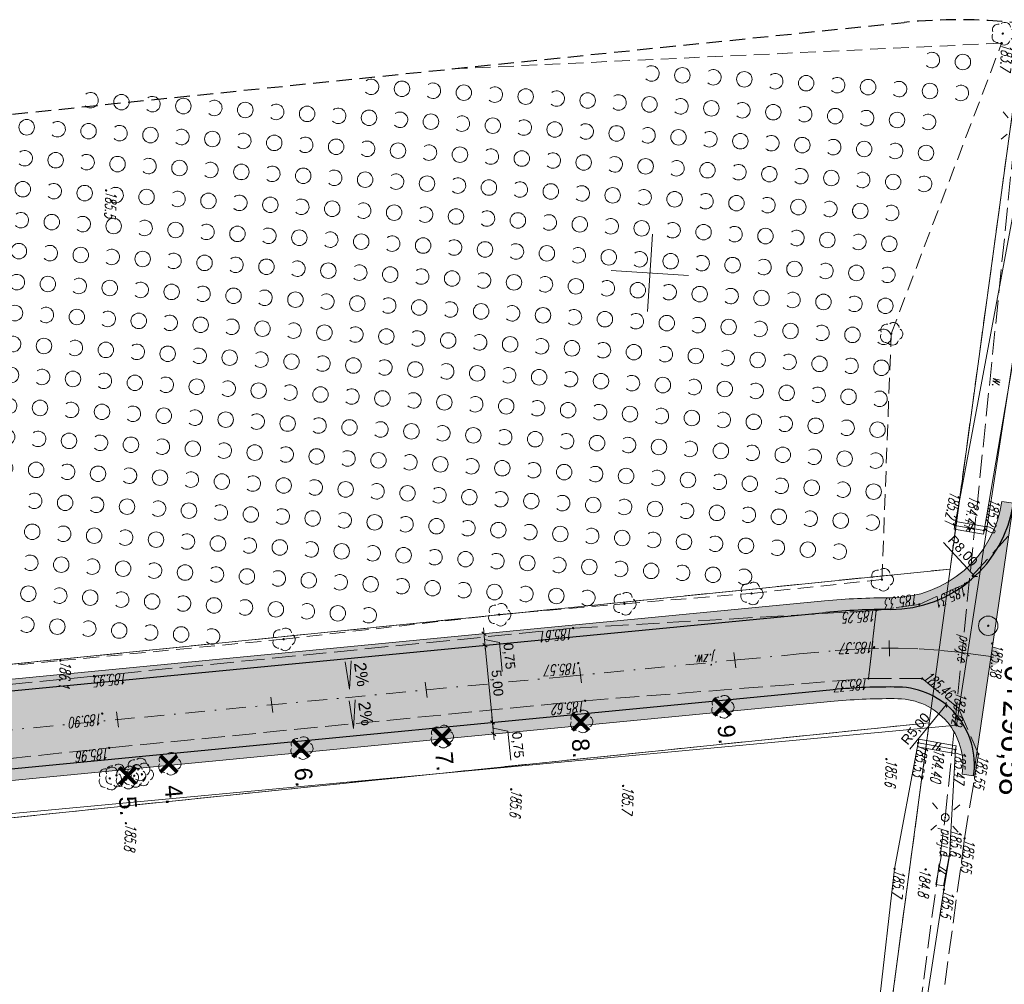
# Model space of a CAD drawing. Header units: metres. Extents: x 6615186 to 7435136, y 5685106 to 5698228.
# Tile 8 of 15: x 7414288 to 7414352, y 5685696 to 5685758. Entities that reach past the tile are written whole.
import ezdxf
from ezdxf.enums import TextEntityAlignment as Align

# ---------------------------------------------------------------- set-up
doc = ezdxf.new("R2010")
doc.units = ezdxf.units.M
for name, pattern in [('1', [0]), ('1_OTKJ', [2, 1.5, -0.5]), ('1_OTKR', [0]), ('1_OTZK', [1.5, 1, -0.5]), ('2', [1.5, 1, -0.5]), ('2_SUPP_P', [2, 1.5, -0.5]), ('2_SUWP', [0]), ('3_SUWP', [0]), ('4', [2.5, 1.5, -1]), ('DASHDOT', [25.4, 12.7, -6.35, 0, -6.35]), ('GDE', [0]), ('GUK', [2, 1.5, -0.5])]:
    doc.linetypes.add(name, pattern=pattern)
for name, color, linetype, lineweight in [('D.O.', 3, 'Continuous', 80), ('D.O. info', 7, 'Continuous', 9), ('D.O. Kilometraż', 250, 'DASHDOT', 20), ('D.O. Krawędź jezdni', 1, 'Continuous', 30), ('D.O. kresk jezdnia', 254, 'Continuous', 18), ('D.O. oś pikieta', 250, 'DASHDOT', 20), ('D.O. Pobocze', 41, 'Continuous', 15), ('EDZPD_L_0', 7, '1', 20), ('EKLPK_L_0', 92, 'GUK', 35), ('OTD_L_12', 7, 'Continuous', 18), ('OTK_E_T_0', 7, 'Continuous', 0), ('OTK_E_T_4', 7, 'Continuous', 0), ('OTK_L_0', 7, '1_OTKJ', 18), ('OTK_L_5', 7, 'Continuous', 18), ('OTR_T_0', 7, 'Continuous', 18), ('OTR_T_1', 7, 'Continuous', 18), ('OTZ_L_1', 7, '1_OTZK', 18), ('P_SUE_E_T_3', 7, 'Continuous', 0), ('P_SUE_T_3', 7, 'Continuous', 18), ('P_SUEP_E_T_0', 1, 'Continuous', 0), ('P_SUEP_L_0', 1, '2_SUPP_P', 18), ('Podzial_sekcyjny_krzyze', 7, '1', 13), ('SUWP_L_0', 5, '3_SUWP', 18), ('SUWR_T_0', 5, 'Continuous', 18), ('SZNPS_T_0', 7, 'Continuous', 18)]:
    doc.layers.add(name, color=color, linetype=linetype, lineweight=lineweight)
doc.layers.add('OTZ_T_0', color=7, linetype='Continuous', lineweight=18, true_color=0x008000)
doc.layers.add('ZAKRES_L_0', color=150, linetype='4')
doc.styles.add('ARIAL', font='arial.ttf')
doc.styles.add('GeodText', font='romans.shx', dxfattribs={"width": 0.7, "oblique": 14.323945})
doc.dimstyles.new('CDM-ME250ME', dxfattribs={"dimscale": 0.25, "dimtxt": 2.5, "dimasz": 1, "dimexe": 1.5, "dimexo": 1, "dimgap": 0.5, "dimtad": 1, "dimrnd": 0.001, "dimzin": 1, "dimtxsty": 'ARIAL', "dimblk": 'OBLIQUE', "dimcen": 2.5, "dimdle": 1.5, "dimse1": 1, "dimse2": 1, "dimclrd": 7, "dimclre": 7, "dimclrt": 7, "dimadec": 1, "dimazin": 2, "dimtfac": 1, "dimtmove": 1, "dimatfit": 3, "dimldrblk": 'DOT', "dimfxl": 2, "dimtvp": 1, "dimtolj": 1, "dimtzin": 0, "dimlwd": 13, "dimlwe": 13, "dimarcsym": 0})

# ---------------------------------------------------------------- blocks, each defined once
blk = doc.blocks.new('_OBLIQUE')
at = {"color": 0, "linetype": 'ByBlock'}
blk.add_line((-0.5, -0.5), (0.5, 0.5), dxfattribs=at)
blk = doc.blocks.new('*D270')
at = {"layer": 'D.O. info', "color": 7, "linetype": '1', "lineweight": 13}
for p, q in [((7414318.962, 5685711.738), (7414318.818, 5685713.231)), ((7414319.851, 5685712.294), (7414318.89, 5685712.485)), ((7414320.031, 5685710.425), (7414319.851, 5685712.294))]:
    blk.add_line(p, q, dxfattribs=at)
at = {"layer": 'Defpoints', "color": 0}
for p in [(7414318.664, 5685712.84), (7414318.854, 5685712.858), (7414318.736, 5685712.093)]:
    blk.add_point(p, dxfattribs=at)
at = {"layer": 'D.O. info', "color": 7, "lineweight": 13, "xscale": 0.25, "yscale": 0.25, "zscale": 0.25}
for p, rotation in [((7414318.854, 5685712.858), 95.49659486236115), ((7414318.926, 5685712.112), 275.4965948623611)]:
    blk.add_blockref('_OBLIQUE', p, dxfattribs=dict(at, rotation=rotation))
at = {"layer": 'D.O. info', "color": 7, "insert": (7414320.439, 5685711.408), "char_height": 0.625, "attachment_point": 5, "rotation": 275.49659, "style": 'ARIAL'}
blk.add_mtext('\\A1;0,75', dxfattribs=at)
blk = doc.blocks.new('_DOT')
at = {"color": 0, "linetype": 'ByBlock'}
blk.add_line((-0.5, 0), (-1, 0), dxfattribs=at)
at = {"color": 0, "linetype": 'ByBlock', "const_width": 0.5}
blk.add_lwpolyline([(-0.25, 0, 1), (0.25, 0, 1)], format="xyb", close=True, dxfattribs=at)
blk = doc.blocks.new('*D271')
at = {"layer": 'D.O. info', "color": 7, "linetype": '1', "lineweight": 13}
blk.add_line((7414318.89, 5685712.485), (7414318.339, 5685718.208), dxfattribs=at)
at = {"layer": 'Defpoints', "color": 0}
for p in [(7414318.186, 5685717.817), (7414318.375, 5685717.835), (7414318.664, 5685712.84)]:
    blk.add_point(p, dxfattribs=at)
at = {"layer": 'D.O. info', "color": 7, "lineweight": 13, "xscale": 0.25, "yscale": 0.25, "zscale": 0.25}
for p, rotation in [((7414318.375, 5685717.835), 95.49659486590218), ((7414318.854, 5685712.858), 275.4965948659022)]:
    blk.add_blockref('_OBLIQUE', p, dxfattribs=dict(at, rotation=rotation))
at = {"layer": 'D.O. info', "color": 7, "insert": (7414319.113, 5685715.395), "char_height": 0.625, "attachment_point": 5, "rotation": 275.49659, "style": 'ARIAL'}
blk.add_mtext('\\A1;5,00', dxfattribs=at)
blk = doc.blocks.new('*D272')
at = {"layer": 'D.O. info', "color": 7, "linetype": '1', "lineweight": 13}
for p, q in [((7414318.411, 5685717.462), (7414318.268, 5685718.955)), ((7414319.3, 5685718.018), (7414318.339, 5685718.208)), ((7414319.48, 5685716.149), (7414319.3, 5685718.018))]:
    blk.add_line(p, q, dxfattribs=at)
at = {"layer": 'Defpoints', "color": 0}
for p in [(7414318.304, 5685718.582), (7414318.339, 5685718.585), (7414318.186, 5685717.817)]:
    blk.add_point(p, dxfattribs=at)
at = {"layer": 'D.O. info', "color": 7, "lineweight": 13, "xscale": 0.25, "yscale": 0.25, "zscale": 0.25}
for p, rotation in [((7414318.304, 5685718.582), 95.49659486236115), ((7414318.375, 5685717.835), 275.4965948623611)]:
    blk.add_blockref('_OBLIQUE', p, dxfattribs=dict(at, rotation=rotation))
at = {"layer": 'D.O. info', "color": 7, "insert": (7414319.888, 5685717.131), "char_height": 0.625, "attachment_point": 5, "rotation": 275.49659, "style": 'ARIAL'}
blk.add_mtext('\\A1;0,75', dxfattribs=at)
blk = doc.blocks.new('*D276')
at = {"layer": 'D.O. info', "color": 7, "linetype": '1', "lineweight": 13}
blk.add_line((7414347.945, 5685724.45), (7414349.96, 5685722.269), dxfattribs=at)
at = {"layer": 'Defpoints', "color": 0}
for p in [(7414344.531, 5685728.145), (7414349.96, 5685722.269)]:
    blk.add_point(p, dxfattribs=at)
at = {"layer": 'D.O. info', "color": 7, "lineweight": 13, "xscale": 0.25, "yscale": 0.25, "zscale": 0.25, "rotation": 312.7350252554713}
blk.add_blockref('_OBLIQUE', (7414349.96, 5685722.269), dxfattribs=at)
at = {"layer": 'D.O. info', "color": 7, "insert": (7414349.15, 5685723.883), "char_height": 0.625, "attachment_point": 5, "rotation": 312.73503, "style": 'ARIAL'}
blk.add_mtext('\\A1;R8,00', dxfattribs=at)
blk = doc.blocks.new('*D277')
at = {"layer": 'D.O. info', "color": 7, "linetype": '1', "lineweight": 13}
blk.add_line((7414345.77, 5685711.147), (7414348.123, 5685713.996), dxfattribs=at)
at = {"layer": 'Defpoints', "color": 0}
for p in [(7414348.123, 5685713.996), (7414344.939, 5685710.141)]:
    blk.add_point(p, dxfattribs=at)
at = {"layer": 'D.O. info', "color": 7, "lineweight": 13, "xscale": 0.25, "yscale": 0.25, "zscale": 0.25, "rotation": 50.44987699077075}
blk.add_blockref('_OBLIQUE', (7414348.123, 5685713.996), dxfattribs=at)
at = {"layer": 'D.O. info', "color": 7, "insert": (7414346.17, 5685712.418), "char_height": 0.625, "attachment_point": 5, "rotation": 50.44988, "style": 'ARIAL'}
blk.add_mtext('\\A1;R5,00', dxfattribs=at)
blk = doc.blocks.new('1_OTZK')
at = {"color": 0, "linetype": 'Continuous'}
for centre in [(-1, 1), (1, -1)]:
    blk.add_circle(centre, 0.5, dxfattribs=at)
for centre, start, end in [((1, 1), 318.59038, 221.40962), ((-1, -1), 318.70311, 221.29689)]:
    blk.add_arc(centre, 0.5, start, end, dxfattribs=at)
blk = doc.blocks.new('2_SUEO_W')
at = {"linetype": 'Continuous'}
for p, q in [((-0.53035, 0.53035), (-0.8839, 0.8839)), ((0.53035, 0.53035), (0.8839, 0.8839)), ((-0.53035, -0.53035), (-0.8839, -0.8839)), ((0.53035, -0.53035), (0.8839, -0.8839))]:
    blk.add_line(p, q, dxfattribs=at)
blk.add_circle((0, 0), 0.025, dxfattribs=at)
blk = doc.blocks.new('2_SUPS')
at = {"linetype": 'Continuous'}
blk.add_circle((0, 0), 0.0625, dxfattribs=at)
blk = doc.blocks.new('1_OTZL')
at = {"color": 0, "linetype": 'Continuous'}
blk.add_circle((0, 0), 0.045, dxfattribs=at)
for centre, start, end in [((0, 0.375), 30.14012, 149.85988), ((-0.357, 0.116), 102.14447, 221.86002), ((0.357, 0.116), 318.13998, 77.85553), ((-0.22, -0.303), 174.14818, 293.85423), ((0.22, -0.303), 246.14577, 5.85182)]:
    blk.add_arc(centre, 0.375, start, end, dxfattribs=at)
blk = doc.blocks.new('1_OTRS')
at = {"color": 0, "linetype": 'Continuous'}
blk.add_circle((0, 0), 0.045, dxfattribs=at)
blk = doc.blocks.new('1_OTRN')
at = {"color": 0, "linetype": 'Continuous'}
blk.add_circle((0, 0), 0.045, dxfattribs=at)
blk = doc.blocks.new('2_SUPP')
at = {"linetype": 'Continuous'}
blk.add_circle((0, 0), 0.25, dxfattribs=at)
blk = doc.blocks.new('OSP')
for radius in [0.625, 0.045]:
    blk.add_circle((0, 0), radius)
blk = doc.blocks.new('300m ujazd')
at = {"layer": 'EDZPD_L_0', "color": 96, "linetype": 'GDE', "true_color": 0x008000}
for p, q in [((7414348.362, 5685422.746), (7414353.172, 5685457.894)), ((7414215.844, 5685409.323), (7414348.362, 5685422.746)), ((7414348.362, 5685422.746), (7414347.025, 5685412.83)), ((7414216.88, 5685399.378), (7414347.025, 5685412.83)), ((7414347.025, 5685412.83), (7414342.105, 5685376.313))]:
    blk.add_line(p, q, dxfattribs=at)
at = {"layer": 'EKLPK_L_0', "color": 96, "linetype": 'GUK', "lineweight": 15, "true_color": 0x008000}
for p, q in [((7414348.362, 5685422.746), (7414353.172, 5685457.894)), ((7414215.844, 5685409.323), (7414348.362, 5685422.746)), ((7414347.025, 5685412.84), (7414216.88, 5685399.378)), ((7414347.025, 5685412.84), (7414216.88, 5685399.378)), ((7414342.103, 5685376.313), (7414347.025, 5685412.84)), ((7414342.103, 5685376.313), (7414347.025, 5685412.84))]:
    blk.add_line(p, q, dxfattribs=at)
at = {"layer": 'OTD_L_12'}
for p, q in [((7414348.638, 5685425.315), (7414348.721, 5685425.808)), ((7414350.532, 5685424.995), (7414348.638, 5685425.315)), ((7414350.615, 5685425.488), (7414348.721, 5685425.808)), ((7414349.668, 5685425.648), (7414349.395, 5685425.187)), ((7414349.857, 5685425.616), (7414349.585, 5685425.155)), ((7414350.532, 5685424.995), (7414350.615, 5685425.488)), ((7414346.258, 5685411.297), (7414346.347, 5685411.789)), ((7414348.754, 5685411.357), (7414346.347, 5685411.789)), ((7414347.55, 5685411.573), (7414347.221, 5685411.124)), ((7414347.791, 5685411.53), (7414347.462, 5685411.081)), ((7414348.666, 5685410.865), (7414348.754, 5685411.357)), ((7414348.666, 5685410.865), (7414346.258, 5685411.297)), ((7414347.823, 5685404.325), (7414347.453, 5685402.425)), ((7414348.314, 5685404.23), (7414347.823, 5685404.325)), ((7414348.314, 5685404.23), (7414347.943, 5685402.329)), ((7414347.638, 5685403.375), (7414348.092, 5685403.089)), ((7414347.675, 5685403.565), (7414348.129, 5685403.279)), ((7414347.943, 5685402.329), (7414347.453, 5685402.425))]:
    blk.add_line(p, q, dxfattribs=at)
at = {"layer": 'OTK_L_0', "linetype": '1_OTKJ'}
for p, q in [((7414352.123, 5685424.873), (7414349.323, 5685421.783)), ((7414349.323, 5685421.783), (7414346.374, 5685420.466)), ((7414346.374, 5685420.466), (7414343.604, 5685420.08)), ((7414343.604, 5685420.08), (7414324.054, 5685418.939)), ((7414343.604, 5685420.08), (7414343.097, 5685415.693)), ((7414343.097, 5685415.693), (7414343.604, 5685420.08)), ((7414324.054, 5685418.939), (7414293.148, 5685415.849)), ((7414293.148, 5685415.849), (7414266.618, 5685413.194)), ((7414324.821, 5685414.261), (7414343.097, 5685415.693)), ((7414343.097, 5685415.693), (7414346.564, 5685415.685)), ((7414346.564, 5685415.685), (7414348.919, 5685413.783)), ((7414294.128, 5685411.218), (7414324.821, 5685414.261)), ((7414348.919, 5685413.783), (7414350.194, 5685410.807)), ((7414267.698, 5685408.396), (7414294.128, 5685411.218)), ((7414350.194, 5685410.807), (7414349.3, 5685405.382)), ((7414349.3, 5685405.382), (7414346.353, 5685383.595))]:
    blk.add_line(p, q, dxfattribs=at)
at = {"layer": 'OTK_L_5', "linetype": '1_OTKR'}
for p, q in [((7414352.493, 5685445.982), (7414348.68, 5685425.561)), ((7414350.573, 5685425.241), (7414354.05, 5685445.723)), ((7414348.68, 5685425.561), (7414350.573, 5685425.241)), ((7414346.302, 5685411.543), (7414344.788, 5685403.422)), ((7414348.71, 5685411.111), (7414346.302, 5685411.543)), ((7414348.338, 5685404.271), (7414348.71, 5685411.111)), ((7414347.97, 5685402.089), (7414348.338, 5685404.271)), ((7414344.788, 5685403.422), (7414342.5, 5685383.667)), ((7414345.108, 5685383.553), (7414347.97, 5685402.089))]:
    blk.add_line(p, q, dxfattribs=at)
at = {"layer": 'OTZ_L_1', "linetype": '1_OTZK'}
for p, q in [((7414351.693, 5685456.643), (7414316.239, 5685454.983)), ((7414344.569, 5685437.915), (7414351.693, 5685456.643)), ((7414343.971, 5685422.071), (7414344.569, 5685437.915)), ((7414335.558, 5685421.179), (7414343.971, 5685422.071)), ((7414327.36, 5685420.514), (7414335.558, 5685421.179)), ((7414319.289, 5685419.81), (7414327.36, 5685420.514)), ((7414305.382, 5685418.223), (7414319.289, 5685419.81)), ((7414290.986, 5685416.847), (7414305.382, 5685418.223)), ((7414264.391, 5685414.266), (7414290.986, 5685416.847))]:
    blk.add_line(p, q, dxfattribs=at)
at = {"layer": 'P_SUEP_L_0', "linetype": '2_SUPP_P'}
for p, q in [((7414348.053, 5685406.733), (7414352.607, 5685451.275)), ((7414344.042, 5685376.492), (7414348.053, 5685406.733))]:
    blk.add_line(p, q, dxfattribs=at)
at = {"layer": 'Podzial_sekcyjny_krzyze'}
for p, q in [((7414329.163, 5685444.327), (7414328.848, 5685439.337)), ((7414326.51, 5685441.99), (7414331.5, 5685441.675))]:
    blk.add_line(p, q, dxfattribs=at)
at = {"layer": 'SUWP_L_0', "linetype": '2_SUWP'}
for p, q in [((7414348.786, 5685412.678), (7414355.672, 5685457.496)), ((7414278.207, 5685406.086), (7414348.786, 5685412.678))]:
    blk.add_line(p, q, dxfattribs=at)
at = {"layer": 'ZAKRES_L_0', "color": 6, "linetype": '2', "lineweight": 30}
blk.add_line((7414086.455, 5685431.378), (7414345.415, 5685457.98), dxfattribs=at)
for centre, radius, start, end in [((7414348.909, 5685423.117), 35.037, 1.9752, 95.72312), ((7414347.121, 5685411.962), 35.034, 275.10858, 350.29266)]:
    blk.add_arc(centre, radius, start, end, dxfattribs=at)
at = {"layer": 'OTR_T_0', "rotation": 266.3900317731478}
for p in [(7414348.68, 5685425.561), (7414349.588, 5685425.344), (7414350.573, 5685425.241), (7414349.323, 5685421.783), (7414346.374, 5685420.466), (7414343.604, 5685420.08), (7414324.054, 5685418.939), (7414343.465, 5685417.704), (7414351.086, 5685417.955), (7414324.382, 5685416.684), (7414293.148, 5685415.849), (7414343.097, 5685415.693), (7414346.564, 5685415.685), (7414324.821, 5685414.261), (7414293.677, 5685413.43), (7414346.302, 5685411.543), (7414294.128, 5685411.218), (7414347.69, 5685411.145), (7414348.71, 5685411.111), (7414350.194, 5685410.807), (7414349.3, 5685405.382), (7414347.706, 5685403.298)]:
    blk.add_blockref('1_OTRS', p, dxfattribs=at)
at = {"layer": 'OTR_T_1', "rotation": 266.3900317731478}
for p in [(7414351.693, 5685456.643), (7414293.932, 5685447.151), (7414290.986, 5685416.847), (7414344.263, 5685410.5), (7414327.279, 5685408.766), (7414320.062, 5685408.549), (7414295.205, 5685406.36), (7414348.338, 5685404.271), (7414344.788, 5685403.422), (7414346.79, 5685403.386), (7414347.97, 5685402.089)]:
    blk.add_blockref('1_OTRN', p, dxfattribs=at)
at = {"layer": 'OTZ_L_1', "rotation": 266.3900317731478}
for p in [(7414348.13, 5685454.493), (7414330.04, 5685453.631), (7414334.032, 5685453.379), (7414338.024, 5685453.127), (7414311.95, 5685452.768), (7414315.942, 5685452.516), (7414319.934, 5685452.264), (7414342.016, 5685452.875), (7414346.008, 5685452.623), (7414293.86, 5685451.905), (7414297.852, 5685451.653), (7414323.926, 5685452.012), (7414327.918, 5685451.76), (7414301.844, 5685451.402), (7414305.836, 5685451.15), (7414331.91, 5685451.509), (7414335.902, 5685451.257), (7414339.894, 5685451.005), (7414309.828, 5685450.898), (7414313.82, 5685450.646), (7414317.812, 5685450.394), (7414343.886, 5685450.753), (7414287.746, 5685450.287), (7414291.738, 5685450.035), (7414295.73, 5685449.783), (7414321.804, 5685450.142), (7414325.796, 5685449.89), (7414299.722, 5685449.531), (7414303.714, 5685449.28), (7414329.788, 5685449.639), (7414333.78, 5685449.387), (7414337.772, 5685449.135), (7414307.706, 5685449.028), (7414311.698, 5685448.776), (7414315.69, 5685448.524), (7414341.764, 5685448.883), (7414345.756, 5685448.631), (7414289.616, 5685448.165), (7414293.608, 5685447.913), (7414319.682, 5685448.272), (7414323.674, 5685448.02), (7414297.6, 5685447.661), (7414301.592, 5685447.409), (7414327.666, 5685447.768), (7414331.658, 5685447.517), (7414335.65, 5685447.265), (7414305.584, 5685447.158), (7414309.576, 5685446.906), (7414313.568, 5685446.654), (7414339.642, 5685447.013), (7414343.634, 5685446.761), (7414287.494, 5685446.295), (7414291.486, 5685446.043), (7414317.56, 5685446.402), (7414321.552, 5685446.15), (7414295.478, 5685445.791), (7414299.47, 5685445.539), (7414303.462, 5685445.288), (7414325.544, 5685445.898), (7414329.536, 5685445.646), (7414333.528, 5685445.395), (7414307.454, 5685445.036), (7414311.446, 5685444.784), (7414337.52, 5685445.143), (7414341.513, 5685444.891), (7414289.364, 5685444.173), (7414315.438, 5685444.532), (7414319.43, 5685444.28), (7414323.422, 5685444.028), (7414293.356, 5685443.921), (7414297.348, 5685443.669), (7414301.34, 5685443.417), (7414327.414, 5685443.776), (7414331.406, 5685443.525), (7414305.332, 5685443.166), (7414309.324, 5685442.914), (7414335.399, 5685443.273), (7414339.391, 5685443.021), (7414343.383, 5685442.769), (7414287.242, 5685442.303), (7414313.316, 5685442.662), (7414317.308, 5685442.41), (7414321.3, 5685442.158), (7414291.234, 5685442.051), (7414295.226, 5685441.799), (7414299.218, 5685441.547), (7414325.292, 5685441.906), (7414329.284, 5685441.654), (7414303.21, 5685441.295), (7414307.202, 5685441.044), (7414333.277, 5685441.403), (7414337.269, 5685441.151), (7414341.261, 5685440.899), (7414311.194, 5685440.792), (7414315.186, 5685440.54), (7414319.178, 5685440.288), (7414289.112, 5685440.181), (7414293.104, 5685439.929), (7414297.096, 5685439.677), (7414323.17, 5685440.036), (7414327.163, 5685439.784), (7414301.088, 5685439.425), (7414305.08, 5685439.173), (7414331.155, 5685439.532), (7414335.147, 5685439.281), (7414339.139, 5685439.029), (7414286.99, 5685438.311), (7414309.072, 5685438.922), (7414313.064, 5685438.67), (7414317.056, 5685438.418), (7414343.131, 5685438.777), (7414290.982, 5685438.059), (7414294.974, 5685437.807), (7414321.049, 5685438.166), (7414325.041, 5685437.914), (7414329.033, 5685437.662), (7414298.966, 5685437.555), (7414302.958, 5685437.303), (7414306.95, 5685437.052), (7414333.025, 5685437.41), (7414337.017, 5685437.159), (7414310.942, 5685436.8), (7414314.934, 5685436.548), (7414341.009, 5685436.907), (7414288.86, 5685436.189), (7414292.852, 5685435.937), (7414318.927, 5685436.296), (7414322.919, 5685436.044), (7414326.911, 5685435.792), (7414296.844, 5685435.685), (7414300.836, 5685435.433), (7414304.828, 5685435.181), (7414330.903, 5685435.54), (7414334.895, 5685435.289), (7414308.82, 5685434.93), (7414312.813, 5685434.678), (7414338.887, 5685435.037), (7414342.879, 5685434.785), (7414290.73, 5685434.067), (7414316.805, 5685434.426), (7414320.797, 5685434.174), (7414324.789, 5685433.922), (7414294.722, 5685433.815), (7414298.714, 5685433.563), (7414302.706, 5685433.311), (7414328.781, 5685433.67), (7414332.773, 5685433.418), (7414306.698, 5685433.059), (7414310.691, 5685432.808), (7414336.765, 5685433.167), (7414340.757, 5685432.915), (7414288.608, 5685432.197), (7414292.6, 5685431.945), (7414314.683, 5685432.556), (7414318.675, 5685432.304), (7414322.667, 5685432.052), (7414296.592, 5685431.693), (7414300.584, 5685431.441), (7414326.659, 5685431.8), (7414330.651, 5685431.548), (7414304.577, 5685431.189), (7414308.569, 5685430.938), (7414312.561, 5685430.686), (7414334.643, 5685431.296), (7414338.635, 5685431.045), (7414342.627, 5685430.793), (7414290.478, 5685430.075), (7414316.553, 5685430.434), (7414320.545, 5685430.182), (7414294.47, 5685429.823), (7414298.463, 5685429.571), (7414324.537, 5685429.93), (7414328.529, 5685429.678), (7414332.521, 5685429.426), (7414302.455, 5685429.319), (7414306.447, 5685429.067), (7414310.439, 5685428.816), (7414336.513, 5685429.175), (7414340.505, 5685428.923), (7414288.356, 5685428.205), (7414314.431, 5685428.564), (7414318.423, 5685428.312), (7414292.348, 5685427.953), (7414296.341, 5685427.701), (7414322.415, 5685428.06), (7414326.407, 5685427.808), (7414330.399, 5685427.556), (7414300.333, 5685427.449), (7414304.325, 5685427.197), (7414308.317, 5685426.945), (7414334.391, 5685427.304), (7414338.383, 5685427.053), (7414312.309, 5685426.694), (7414316.301, 5685426.442), (7414342.375, 5685426.801), (7414290.227, 5685426.083), (7414294.219, 5685425.831), (7414320.293, 5685426.19), (7414324.285, 5685425.938), (7414328.277, 5685425.686), (7414298.211, 5685425.579), (7414302.203, 5685425.327), (7414306.195, 5685425.075), (7414332.269, 5685425.434), (7414336.261, 5685425.182), (7414310.187, 5685424.823), (7414314.179, 5685424.572), (7414340.253, 5685424.931), (7414288.105, 5685424.213), (7414292.097, 5685423.961), (7414296.089, 5685423.709), (7414318.171, 5685424.32), (7414322.163, 5685424.068), (7414326.155, 5685423.816), (7414300.081, 5685423.457), (7414304.073, 5685423.205), (7414330.147, 5685423.564), (7414334.139, 5685423.312), (7414308.065, 5685422.953), (7414312.057, 5685422.702), (7414316.049, 5685422.45), (7414289.975, 5685422.091), (7414293.967, 5685421.839), (7414320.041, 5685422.198), (7414324.033, 5685421.946), (7414297.959, 5685421.587), (7414301.951, 5685421.335), (7414305.943, 5685421.083), (7414309.935, 5685420.831), (7414287.853, 5685420.221), (7414291.845, 5685419.969), (7414295.837, 5685419.717), (7414299.829, 5685419.465)]:
    blk.add_blockref('1_OTZK', p, dxfattribs=at)
at = {"layer": 'OTZ_T_0', "rotation": 266.3900317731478}
for p in [(7414351.762, 5685457.259), (7414344.569, 5685437.915), (7414343.971, 5685422.071), (7414335.558, 5685421.179), (7414327.36, 5685420.514), (7414319.289, 5685419.81), (7414305.382, 5685418.223), (7414333.684, 5685413.872), (7414324.577, 5685412.934), (7414315.587, 5685411.958), (7414306.533, 5685411.217), (7414298.013, 5685410.211), (7414294.599, 5685409.449), (7414295.278, 5685409.316), (7414295.747, 5685409.423), (7414296.007, 5685409.839), (7414296.236, 5685409.516), (7414294.17, 5685409.253)]:
    blk.add_blockref('1_OTZL', p, dxfattribs=at)
at = {"layer": 'P_SUE_E_T_3', "rotation": 266.3900317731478}
for p in [(7414352.607, 5685451.275), (7414348.053, 5685406.733)]:
    blk.add_blockref('2_SUEO_W', p, dxfattribs=at)
at = {"layer": 'P_SUE_T_3', "rotation": 266.3900317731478}
for name, p in [('2_SUEO_W', (7414352.607, 5685451.275)), ('2_SUEO_W', (7414348.053, 5685406.733)), ('2_SUPP', (7414348.053, 5685406.733))]:
    blk.add_blockref(name, p, dxfattribs=at)
at = {"layer": 'SUWR_T_0', "rotation": 266.3900317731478}
blk.add_blockref('2_SUPS', (7414348.786, 5685412.678), dxfattribs=at)
at = {"layer": 'SZNPS_T_0', "rotation": 266.3900317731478}
blk.add_blockref('OSP', (7414350.827, 5685419.093), dxfattribs=at)
at = {"layer": 'OTK_E_T_0', "lineweight": 9, "style": 'GeodText', "oblique": 14.32394, "width": 0.65}
blk.add_text('j.zw.', height=0.7, rotation=544.64947, dxfattribs=at).set_placement((7414332.552, 5685416.995), align=Align.MIDDLE)
at = {"layer": 'OTK_E_T_4', "lineweight": 9, "style": 'GeodText', "oblique": 14.32394, "width": 0.65}
blk.add_text('w.', height=0.7, rotation=620.74948, dxfattribs=at).set_placement((7414351.459, 5685434.801), align=Align.MIDDLE)
at = {"layer": 'OTR_T_0', "lineweight": 9, "style": 'GeodText', "oblique": 14.32394, "width": 0.65}
blk.add_text('185.21', height=0.7, rotation=619.48499, dxfattribs=at).set_placement((7414348.68, 5685425.561), align=Align.TOP_RIGHT)
blk.add_text('184.41', height=0.7, rotation=619.14146, dxfattribs=at).set_placement((7414349.588, 5685425.344), align=Align.MIDDLE_RIGHT)
for s, rotation, p in [('185.20', 620.40282, (7414350.573, 5685425.241)), ('185.95', 545.70982, (7414293.148, 5685415.849))]:
    blk.add_text(s, height=0.7, rotation=rotation, dxfattribs=at).set_placement(p, align=Align.RIGHT)
for s, rotation, p in [('185.31', 564.06594, (7414349.323, 5685421.783)), ('185.25', 543.34087, (7414343.604, 5685420.08)), ('185.61', 545.70982, (7414324.054, 5685418.939)), ('185.38', 266.39003, (7414351.086, 5685417.955)), ('185.57', 543.49566, (7414324.382, 5685416.684)), ('185.46', 321.07238, (7414346.564, 5685415.685)), ('185.37', 544.48035, (7414343.097, 5685415.693)), ('185.62', 545.66301, (7414324.821, 5685414.261)), ('185.90', 546.68763, (7414293.677, 5685413.43)), ('185.53', 619.8001, (7414346.302, 5685411.543)), ('185.96', 546.09333, (7414294.128, 5685411.218)), ('185.47', 266.39003, (7414348.71, 5685411.111)), ('185.55', 620.64833, (7414350.194, 5685410.807)), ('185.65', 622.88642, (7414349.3, 5685405.382))]:
    blk.add_text(s, height=0.7, rotation=rotation, dxfattribs=at).set_placement(p)
blk.add_text('185.33', height=0.7, rotation=547.94104, dxfattribs=at).set_placement((7414346.374, 5685420.466), align=Align.TOP_LEFT)
for s, rotation, p in [('185.37', 541.7776, (7414343.465, 5685417.704)), ('184.40', 623.00088, (7414347.69, 5685411.145))]:
    blk.add_text(s, height=0.7, rotation=rotation, dxfattribs=at).set_placement(p, align=Align.MIDDLE_LEFT)
at = {"layer": 'OTR_T_1', "lineweight": 9, "style": 'GeodText', "oblique": 14.32394, "width": 0.65}
for s, rotation, p in [('183.7', 266.39003, (7414351.693, 5685456.643)), ('185.5', 266.39003, (7414293.932, 5685447.151)), ('186.1', 266.39003, (7414290.986, 5685416.847)), ('185.6', 266.39003, (7414344.263, 5685410.5)), ('185.6', 266.39003, (7414320.062, 5685408.549)), ('185.7', 266.39003, (7414327.279, 5685408.766)), ('185.8', 266.39003, (7414295.205, 5685406.36)), ('185.7', 623.39239, (7414344.788, 5685403.422)), ('185.5', 621.52776, (7414347.97, 5685402.089))]:
    blk.add_text(s, height=0.7, rotation=rotation, dxfattribs=at).set_placement(p)
blk.add_text('185.6', height=0.7, rotation=267.1394, dxfattribs=at).set_placement((7414348.338, 5685404.271), align=Align.RIGHT)
blk.add_text('184.8', height=0.7, rotation=624.95932, dxfattribs=at).set_placement((7414346.79, 5685403.386), align=Align.MIDDLE_LEFT)
at = {"layer": 'P_SUE_E_T_3', "lineweight": 9, "style": 'GeodText', "oblique": 14.32394, "width": 0.65}
blk.add_text('proj.e', height=0.7, rotation=266.39003, dxfattribs=at).set_placement((7414347.804, 5685406.05))
at = {"layer": 'P_SUEP_E_T_0', "lineweight": 9, "style": 'GeodText', "oblique": 14.32394, "width": 0.65}
blk.add_text('proj.e', height=0.7, rotation=624.16284, dxfattribs=at).set_placement((7414349.168, 5685417.642), align=Align.MIDDLE)
at = {"layer": 'SUWR_T_0', "lineweight": 9, "style": 'GeodText', "oblique": 14.32394, "width": 0.65}
blk.add_text('183.92', height=0.7, rotation=621.26442, dxfattribs=at).set_placement((7414348.786, 5685412.678), align=Align.MIDDLE_RIGHT)

msp = doc.modelspace()

# ---------------------------------------------------------------- hatches: boundary and pattern name
at = {"layer": 'D.O. info'}
h = msp.add_hatch(color=256, dxfattribs=at)
h.dxf.hatch_style = 1
h.paths.add_polyline_path([(7414309.623, 5685714.996), (7414309.339, 5685716.773), (7414309.735, 5685716.837), (7414309.623, 5685714.996)])
h = msp.add_hatch(color=256, dxfattribs=at)
h.dxf.hatch_style = 1
h.paths.add_polyline_path([(7414309.892, 5685712.476), (7414309.609, 5685714.253), (7414310.005, 5685714.317), (7414309.892, 5685712.476)])
at = {"layer": 'D.O. kresk jezdnia', "lineweight": 5, "ltscale": 0.3, "transparency": 33554572}
h = msp.add_hatch(color=256, dxfattribs=at)
h.dxf.hatch_style = 2
h.paths.add_polyline_path([(7414055.628, 5685695.84), (7414073.177, 5685694.795, 0.026885), (7414094.4, 5685694.674), (7414096.074, 5685694.754, 0.019838), (7414111.679, 5685696.126), (7414153.133, 5685701.436, -0.007863), (7414184.465, 5685704.949), (7414340.349, 5685719.95, -0.024539), (7414344.513, 5685720.145, 0.373047), (7414352.447, 5685726.991), (7414351.007, 5685717.108), (7414350.184, 5685717.227, 0.06021), (7414340.588, 5685717.461), (7414184.704, 5685702.46, 0.007863), (7414153.45, 5685698.956), (7414111.996, 5685693.647, -0.019838), (7414096.194, 5685692.257), (7414094.52, 5685692.177, -0.026885), (7414073.028, 5685692.299), (7414055.825, 5685693.324)])
h.paths.add_polyline_path([(7414182.359, 5685699.72), (7414182.518, 5685702.248, -0.000549), (7414184.704, 5685702.46), (7414340.588, 5685717.461, -0.06021), (7414350.184, 5685717.227), (7414351.007, 5685717.108), (7414349.887, 5685709.422, 0.452311), (7414345.019, 5685715.14, 0.027987), (7414340.828, 5685714.973), (7414184.944, 5685699.972, 0.000651)])
h.paths.add_polyline_path([(7414055.825, 5685693.324), (7414056.022, 5685690.807), (7414072.879, 5685689.804, 0.026885), (7414094.64, 5685689.679), (7414096.314, 5685689.76, 0.019838), (7414112.314, 5685691.167), (7414153.768, 5685696.476, -0.007212), (7414182.359, 5685699.72), (7414182.518, 5685702.248, 0.007314), (7414153.45, 5685698.956), (7414111.996, 5685693.647, -0.019838), (7414096.194, 5685692.257), (7414094.52, 5685692.177, -0.026885), (7414073.028, 5685692.299)])
at = {"layer": 'D.O. oś pikieta', "ltscale": 0.3}
h = msp.add_hatch(color=0, dxfattribs=at)
h.dxf.hatch_style = 1
h.paths.add_polyline_path([(7414350.018, 5685717.253), (7414350.414, 5685717.195, 0.417201), (7414350.926, 5685716.513), (7414350.872, 5685716.117, -0.417201)])
h.paths.add_polyline_path([(7414350.018, 5685717.253, -0.411232), (7414351.143, 5685718.098), (7414351.088, 5685717.702, 0.411232), (7414350.414, 5685717.195)])
h = msp.add_hatch(color=0, dxfattribs=at)
h.dxf.hatch_style = 1
h.paths.add_polyline_path([(7414351.088, 5685717.702, -0.414214), (7414351.602, 5685717.026, -0.414214), (7414350.926, 5685716.513), (7414351.007, 5685717.108)])
at = {"layer": 'D.O. Pobocze', "lineweight": 5, "ltscale": 0.3, "transparency": 33554572}
h = msp.add_hatch(color=256, dxfattribs=at)
h.dxf.hatch_style = 2
h.paths.add_polyline_path([(7414055.569, 5685696.595), (7414073.221, 5685695.544, 0.026885), (7414094.364, 5685695.423), (7414096.037, 5685695.503, 0.019838), (7414111.584, 5685696.87), (7414153.037, 5685702.18, -0.007863), (7414184.393, 5685705.696), (7414340.277, 5685720.696, -0.024539), (7414344.515, 5685720.895, 0.37309), (7414351.705, 5685727.1), (7414352.447, 5685726.992, -0.37309), (7414344.513, 5685720.145, 0.024539), (7414340.349, 5685719.95), (7414184.465, 5685704.949, 0.007863), (7414153.133, 5685701.436), (7414111.679, 5685696.126, -0.019838), (7414096.074, 5685694.754), (7414094.4, 5685694.674, -0.026885), (7414073.177, 5685694.795), (7414055.628, 5685695.84)])
h.paths.add_polyline_path([(7414182.311, 5685698.961), (7414182.359, 5685699.72, -0.000651), (7414184.944, 5685699.972), (7414340.828, 5685714.973, -0.027987), (7414345.019, 5685715.14, -0.452311), (7414349.887, 5685709.422), (7414349.145, 5685709.53, 0.452311), (7414345.007, 5685714.39, 0.027987), (7414340.9, 5685714.226), (7414185.016, 5685699.225, 0.000682)])
h.paths.add_polyline_path([(7414056.022, 5685690.807), (7414056.081, 5685690.053), (7414072.835, 5685689.055, 0.026885), (7414094.676, 5685688.93), (7414096.35, 5685689.011, 0.019838), (7414112.409, 5685690.423), (7414153.863, 5685695.732, -0.007181), (7414182.311, 5685698.961), (7414182.359, 5685699.72, 0.007212), (7414153.768, 5685696.476), (7414112.314, 5685691.167, -0.019838), (7414096.314, 5685689.76), (7414094.64, 5685689.679, -0.026885), (7414072.879, 5685689.804)])

# ---------------------------------------------------------------- linework, layer by layer
at = {"layer": 'D.O.', "color": 1}
for p, q in [((7414333.147, 5685713.34), (7414334.207, 5685714.401)), ((7414333.147, 5685714.401), (7414334.207, 5685713.34)), ((7414324.01, 5685712.368), (7414325.071, 5685713.428)), ((7414324.01, 5685713.428), (7414325.071, 5685712.368)), ((7414315.066, 5685711.392), (7414316.127, 5685712.452)), ((7414315.066, 5685712.452), (7414316.127, 5685711.392)), ((7414305.967, 5685710.65), (7414307.027, 5685711.711)), ((7414305.967, 5685711.711), (7414307.027, 5685710.65)), ((7414297.446, 5685709.645), (7414298.507, 5685710.705)), ((7414297.446, 5685710.705), (7414298.507, 5685709.645)), ((7414294.797, 5685708.912), (7414295.858, 5685709.972)), ((7414294.797, 5685709.972), (7414295.858, 5685708.912))]:
    msp.add_line(p, q, dxfattribs=at)
at = {"layer": 'D.O. info'}
for p, q in [((7414349.887, 5685709.422), (7414352.447, 5685726.992)), ((7414309.735, 5685716.837), (7414309.623, 5685714.996)), ((7414309.623, 5685714.996), (7414309.339, 5685716.773)), ((7414309.892, 5685712.476), (7414309.609, 5685714.253)), ((7414310.005, 5685714.317), (7414309.892, 5685712.476))]:
    msp.add_line(p, q, dxfattribs=at)
at = {"layer": 'D.O. info', "color": 2}
for p in [(7414324.535, 5685715.916), (7414314.581, 5685714.958), (7414304.627, 5685714.001), (7414294.673, 5685713.043)]:
    msp.add_point(p, dxfattribs=at)
at = {"layer": 'D.O. Kilometraż', "color": 0}
for p, q in [((7414344.443, 5685718.141), (7414344.468, 5685717.141)), ((7414334.426, 5685717.37), (7414334.553, 5685716.378)), ((7414324.472, 5685716.412), (7414324.599, 5685715.42)), ((7414314.518, 5685715.454), (7414314.645, 5685714.462)), ((7414304.564, 5685714.496), (7414304.691, 5685713.505)), ((7414294.61, 5685713.539), (7414294.737, 5685712.547))]:
    msp.add_line(p, q, dxfattribs=at)
at = {"layer": 'D.O. Kilometraż', "color": 0, "ltscale": 0.1}
msp.add_lwpolyline([(7414283.994, 5685712.015), (7414296.415, 5685713.21), (7414309.372, 5685714.457), (7414323.434, 5685715.81), (7414334.865, 5685716.91), (7414338.641, 5685717.274), (7414340.948, 5685717.494), (7414342.471, 5685717.597), (7414343.944, 5685717.642), (7414345.025, 5685717.64), (7414346.376, 5685717.597), (7414347.749, 5685717.506), (7414348.915, 5685717.392), (7414350.184, 5685717.227), (7414351.008, 5685717.107)], dxfattribs=at)
at = {"layer": 'D.O. Krawędź jezdni', "color": 0}
for p, q in [((7414184.465, 5685704.949), (7414340.349, 5685719.95)), ((7414184.944, 5685699.972), (7414340.828, 5685714.973))]:
    msp.add_line(p, q, dxfattribs=at)
for centre, radius, start, end in [((7414344.531, 5685728.145), 8, 269.8739, 351.71415), ((7414344.42, 5685677.645), 42.5, 89.8739, 95.49659), ((7414344.42, 5685677.645), 37.5, 89.08419, 95.49659), ((7414344.939, 5685710.141), 5, 351.73313, 89.08419)]:
    msp.add_arc(centre, radius, start, end, dxfattribs=at)
at = {"layer": 'D.O. Pobocze', "lineweight": 5, "ltscale": 0.3, "transparency": 33554572}
for p, q in [((7414351.705, 5685727.1), (7414352.447, 5685726.992)), ((7414184.393, 5685705.696), (7414340.277, 5685720.696)), ((7414185.016, 5685699.225), (7414340.9, 5685714.226)), ((7414349.145, 5685709.53), (7414349.887, 5685709.422))]:
    msp.add_line(p, q, dxfattribs=at)
for centre, radius, start, end in [((7414344.531, 5685728.145), 7.25, 269.8739, 351.71415), ((7414344.42, 5685677.645), 43.25, 89.8739, 95.49659), ((7414344.42, 5685677.645), 36.75, 89.08419, 95.49659), ((7414344.939, 5685710.141), 4.25, 351.73313, 89.08419)]:
    msp.add_arc(centre, radius, start, end, dxfattribs=at)

# ---------------------------------------------------------------- block references
at = {"layer": 'D.O. kresk jezdnia'}
msp.add_blockref('300m ujazd', (0, 300), dxfattribs=at)

# ---------------------------------------------------------------- texts
at = {"layer": 'D.O. info', "char_height": 0.771, "width": 2.41163, "attachment_point": 1, "rotation": 278.33129, "style": 'ARIAL'}
for insert in [(7414310.676, 5685716.781), (7414310.946, 5685714.261)]:
    msp.add_mtext('2%', dxfattribs=dict(at, insert=insert))
at = {"layer": 'D.O. Kilometraż', "color": 0, "ltscale": 0.3, "insert": (7414353.418, 5685716.52), "char_height": 1.5, "width": 6.8462, "attachment_point": 1, "rotation": 267.30103}
msp.add_mtext('0+296,58', dxfattribs=at)
at = {"layer": 'D.O. Kilometraż', "lineweight": 15, "ltscale": 0.3, "char_height": 1.125, "width": 12.78462, "attachment_point": 1, "rotation": 275.00536}
for s, insert in [('9.', (7414334.48, 5685712.753)), ('8.', (7414325.071, 5685711.873)), ('7.', (7414316.276, 5685711.017)), ('6.', (7414307.194, 5685709.995)), ('4.', (7414298.822, 5685708.878)), ('5.', (7414295.865, 5685708.151))]:
    msp.add_mtext(s, dxfattribs=dict(at, insert=insert))

# ---------------------------------------------------------------- dimensions: what is measured, and where the dimension line sits
at = {"layer": 'D.O. info'}
for center, mpoint, picture, middle in [((7414344.531, 5685728.145), (7414349.96, 5685722.269), '*D276', (7414348.783, 5685723.543)), ((7414344.939, 5685710.141), (7414348.123, 5685713.996), '*D277', (7414346.556, 5685712.099))]:
    dim = msp.add_radius_dim(center=center, mpoint=mpoint, dimstyle='CDM-ME250ME', dxfattribs=at)
    dim.commit()
    dim.dimension.update_dxf_attribs({"geometry": picture, "text_midpoint": middle, "dimtype": 164})
at = {"layer": 'D.O. info', "color": 2}
for base, p1, p2, picture, middle in [((7414318.304, 5685718.582), (7414318.186, 5685717.817), (7414318.339, 5685718.585), '*D272', (7414319.81, 5685717.942)), ((7414318.375, 5685717.835), (7414318.664, 5685712.84), (7414318.186, 5685717.817), '*D271', (7414319.113, 5685715.395))]:
    dim = msp.add_linear_dim(base=base, p1=p1, p2=p2, angle=95.49659, dimstyle='CDM-ME250ME', dxfattribs=at)
    dim.commit()
    dim.dimension.update_dxf_attribs({"geometry": picture, "text_midpoint": middle})
dim = msp.add_aligned_dim(p1=(7414318.736, 5685712.093), p2=(7414318.664, 5685712.84), distance=-0.191, dimstyle='CDM-ME250ME', dxfattribs=at)
dim.commit()
dim.dimension.update_dxf_attribs({"geometry": '*D270', "text_midpoint": (7414320.361, 5685712.218)})

doc.saveas('drawing.dxf')
